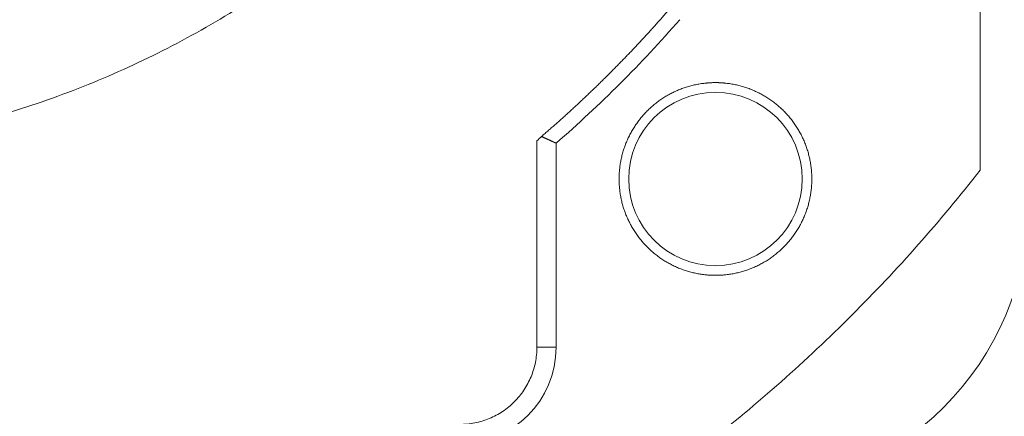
# Model space of a CAD drawing. Header units: millimetres. Extents: x 51337 to 61814, y -21781 to -12277.
# Tile 231 of 256: x 59270 to 59322, y -20778 to -20757. Entities that reach past the tile are written whole.
import ezdxf

# ---------------------------------------------------------------- set-up
doc = ezdxf.new("R2010")
doc.units = ezdxf.units.MM
doc.header["$LTSCALE"] = 0.3175
doc.layers.add('1轮廓实线层', color=7, linetype='Continuous', lineweight=18)

msp = doc.modelspace()

# ---------------------------------------------------------------- linework, layer by layer
at = {"layer": '1轮廓实线层'}
for p, q in [((59320.29339, -20764.78265), (59320.29339, -20751.97666)), ((59298.29339, -20763.38565), (59298.29339, -20773.97664)), ((59298.29339, -20773.97664), (59298.29339, -20763.38565)), ((59297.29339, -20773.97664), (59298.29339, -20773.97664))]:
    msp.add_line(p, q, dxfattribs=at)
msp.add_circle((59306.55863, -20765.24188), 4.5, dxfattribs=at)
for centre, radius, start, end in [((59255.29339, -20713.97664), 117.32051, 300.7584308, 103.5504853), ((59255.29339, -20713.97664), 65.5, 311.0326163, 318.9673837), ((59307.79339, -20766.47664), 15, 270, 0), ((59293.29339, -20773.97664), 5, 270, 0), ((59293.29339, -20773.97664), 5, 270, 0)]:
    msp.add_arc(centre, radius, start, end, dxfattribs=at)
for points, knots in [([(59255.29339, -20663.97664), (59256.8034, -20663.97664), (59258.31341, -20664.04509), (59261.32105, -20664.31834), (59262.81868, -20664.52313), (59265.78926, -20665.06737), (59267.26222, -20665.40682), (59270.17137, -20666.21761), (59271.60758, -20666.68893), (59274.43144, -20667.7596), (59275.81911, -20668.35894), (59278.53453, -20669.68071), (59279.86228, -20670.40314), (59282.44697, -20671.96518), (59283.7039, -20672.80478), (59286.13667, -20674.59426), (59287.31248, -20675.54414), (59289.57336, -20677.54639), (59290.65841, -20678.59876), (59292.72886, -20680.79735), (59293.71425, -20681.94358), (59295.57728, -20684.32048), (59296.45492, -20685.55116), (59298.09526, -20688.08688), (59298.85795, -20689.39192), (59300.26213, -20692.06565), (59300.90362, -20693.43434), (59302.06014, -20696.22415), (59302.57516, -20697.64527), (59303.47452, -20700.52827), (59303.85885, -20701.99016), (59304.49367, -20704.94271), (59304.74416, -20706.43337), (59305.10924, -20709.43125), (59305.22383, -20710.93847), (59305.31618, -20713.95708), (59305.29393, -20715.46848), (59305.11278, -20718.48307), (59304.95388, -20719.98626), (59304.50072, -20722.9721), (59304.20647, -20724.45474), (59303.48502, -20727.38733), (59303.05783, -20728.83727), (59302.07401, -20731.69256), (59301.51738, -20733.0979), (59300.27925, -20735.85247), (59299.59776, -20737.20168), (59298.11549, -20739.83293), (59297.31472, -20741.11495), (59295.60046, -20743.60129), (59294.68698, -20744.80561), (59292.75479, -20747.12665), (59291.7361, -20748.24337), (59289.60184, -20750.38008), (59288.48628, -20751.40006), (59286.16745, -20753.3349), (59284.96418, -20754.24976), (59282.47981, -20755.96686), (59281.1987, -20756.7691), (59278.56916, -20758.25438), (59277.22072, -20758.93742), (59274.46758, -20760.1787), (59273.06287, -20760.73694), (59270.20872, -20761.72403), (59268.75927, -20762.15288), (59267.29339, -20762.51529)], [0, 0, 0, 0, 0.03125, 0.03125, 0.0625, 0.0625, 0.09375, 0.09375, 0.125, 0.125, 0.15625, 0.15625, 0.1875, 0.1875, 0.21875, 0.21875, 0.25, 0.25, 0.28125, 0.28125, 0.3125, 0.3125, 0.34375, 0.34375, 0.375, 0.375, 0.40625, 0.40625, 0.4375, 0.4375, 0.46875, 0.46875, 0.5, 0.5, 0.53125, 0.53125, 0.5625, 0.5625, 0.59375, 0.59375, 0.625, 0.625, 0.65625, 0.65625, 0.6875, 0.6875, 0.71875, 0.71875, 0.75, 0.75, 0.78125, 0.78125, 0.8125, 0.8125, 0.84375, 0.84375, 0.875, 0.875, 0.90625, 0.90625, 0.9375, 0.9375, 0.96875, 0.96875, 1, 1, 1, 1]), ([(59304.35396, -20756.21909), (59304.32458, -20756.2532), (59304.26587, -20756.32138), (59304.17758, -20756.42335), (59304.08919, -20756.52503), (59304.0007, -20756.6264), (59303.91211, -20756.72746), (59303.82342, -20756.8282), (59303.73462, -20756.92864), (59303.64573, -20757.02876), (59303.55674, -20757.12858), (59303.46765, -20757.22809), (59303.37847, -20757.32729), (59303.2892, -20757.42617), (59303.19983, -20757.52475), (59303.11038, -20757.62302), (59303.02083, -20757.72098), (59302.9312, -20757.81863), (59302.84148, -20757.91597), (59302.75167, -20758.013), (59302.66178, -20758.10972), (59302.57181, -20758.20613), (59302.48176, -20758.30223), (59302.39163, -20758.39803), (59302.30142, -20758.49351), (59302.21113, -20758.58869), (59302.12077, -20758.68355), (59302.03033, -20758.77811), (59301.93982, -20758.87236), (59301.84924, -20758.9663), (59301.75859, -20759.05994), (59301.66787, -20759.15326), (59301.57708, -20759.24628), (59301.48622, -20759.33899), (59301.3953, -20759.43139), (59301.30431, -20759.52348), (59301.21327, -20759.61527), (59301.12216, -20759.70675), (59301.03099, -20759.79792), (59300.93976, -20759.88879), (59300.84848, -20759.97935), (59300.75714, -20760.0696), (59300.66574, -20760.15955), (59300.57429, -20760.24919), (59300.48279, -20760.33852), (59300.39124, -20760.42755), (59300.29964, -20760.51628), (59300.20799, -20760.6047), (59300.11629, -20760.69281), (59300.02454, -20760.78062), (59299.93275, -20760.86813), (59299.84092, -20760.95533), (59299.74905, -20761.04223), (59299.65713, -20761.12882), (59299.56518, -20761.21511), (59299.47318, -20761.3011), (59299.38115, -20761.38678), (59299.28909, -20761.47217), (59299.19699, -20761.55725), (59299.10485, -20761.64203), (59299.01268, -20761.7265), (59298.92048, -20761.81068), (59298.82826, -20761.89455), (59298.736, -20761.97813), (59298.64371, -20762.0614), (59298.5514, -20762.14438), (59298.45907, -20762.22705), (59298.36671, -20762.30942), (59298.27432, -20762.3915), (59298.18192, -20762.47328), (59298.08949, -20762.55476), (59297.99705, -20762.63594), (59297.90459, -20762.71682), (59297.81211, -20762.79741), (59297.71961, -20762.87769), (59297.62711, -20762.9577), (59297.56536, -20763.01084), (59297.53451, -20763.03739)], [0, 0, 0, 0, 0.0139914, 0.02796576, 0.04192305, 0.05586323, 0.06978627, 0.08369213, 0.09758079, 0.1114522, 0.12530633, 0.13914315, 0.15296264, 0.16676474, 0.18054944, 0.1943167, 0.20806648, 0.22179876, 0.23551351, 0.24921069, 0.26289027, 0.27655222, 0.29019651, 0.30382312, 0.317432, 0.33102313, 0.34459648, 0.35815202, 0.37168973, 0.38520956, 0.3987115, 0.41219551, 0.42566157, 0.43910964, 0.45253971, 0.46595173, 0.47934569, 0.49272156, 0.50607931, 0.51941891, 0.53274033, 0.54604356, 0.55932855, 0.5725953, 0.58584377, 0.59907393, 0.61228576, 0.62547924, 0.63865433, 0.65181103, 0.66494929, 0.6780691, 0.69117043, 0.70425326, 0.71731757, 0.73036333, 0.74339051, 0.7563991, 0.76938907, 0.7823604, 0.79531307, 0.80824705, 0.82116232, 0.83405886, 0.84693666, 0.85979568, 0.8726359, 0.88545732, 0.89825989, 0.91104361, 0.92380846, 0.93655441, 0.94928144, 0.96198953, 0.97467867, 0.98734883, 1, 1, 1, 1]), ([(59298.29339, -20763.38565), (59298.29333, -20763.38562), (59298.29324, -20763.38558), (59298.29294, -20763.38544), (59298.29234, -20763.38516), (59298.2915, -20763.38476), (59298.29041, -20763.38425), (59298.28908, -20763.38363), (59298.2875, -20763.3829), (59298.28567, -20763.38205), (59298.2836, -20763.38109), (59298.28127, -20763.38001), (59298.2787, -20763.37883), (59298.27588, -20763.37753), (59298.27281, -20763.37611), (59298.26948, -20763.37458), (59298.26591, -20763.37295), (59298.26208, -20763.37119), (59298.258, -20763.36933), (59298.25367, -20763.36735), (59298.24908, -20763.36526), (59298.24424, -20763.36305), (59298.23915, -20763.36073), (59298.23381, -20763.3583), (59298.22821, -20763.35576), (59298.22236, -20763.3531), (59298.21626, -20763.35033), (59298.2099, -20763.34744), (59298.2033, -20763.34445), (59298.19644, -20763.34134), (59298.18933, -20763.33812), (59298.18197, -20763.33478), (59298.17437, -20763.33133), (59298.16651, -20763.32777), (59298.1584, -20763.32409), (59298.15005, -20763.3203), (59298.14146, -20763.3164), (59298.13262, -20763.31239), (59298.12353, -20763.30826), (59298.11421, -20763.30402), (59298.10464, -20763.29967), (59298.09407, -20763.29486), (59298.08236, -20763.2895), (59298.06933, -20763.28348), (59298.05565, -20763.27714), (59298.04131, -20763.27046), (59298.02628, -20763.26345), (59298.01055, -20763.2561), (59297.99411, -20763.24842), (59297.97694, -20763.24041), (59297.95903, -20763.23206), (59297.94035, -20763.22338), (59297.92091, -20763.21437), (59297.90069, -20763.20502), (59297.87968, -20763.19534), (59297.85788, -20763.18532), (59297.83527, -20763.17497), (59297.81185, -20763.16429), (59297.78762, -20763.15327), (59297.76258, -20763.14192), (59297.73673, -20763.13024), (59297.71007, -20763.11822), (59297.6826, -20763.10587), (59297.65434, -20763.09319), (59297.62529, -20763.08017), (59297.59547, -20763.06682), (59297.5649, -20763.05314), (59297.54415, -20763.04385), (59297.5337, -20763.03917)], [0, 0, 0, 0, 0.00870115, 0.01994089, 0.0312023, 0.04248595, 0.05379243, 0.06512234, 0.07647625, 0.08785473, 0.09925836, 0.11068771, 0.12214334, 0.13362582, 0.1451357, 0.15667354, 0.16823988, 0.17983527, 0.19146026, 0.20311537, 0.21480115, 0.22651812, 0.2382668, 0.25004772, 0.26186139, 0.27370833, 0.28558903, 0.29750402, 0.30945377, 0.3214388, 0.33345958, 0.34551661, 0.35761036, 0.36974132, 0.38190995, 0.39411673, 0.40636211, 0.41864656, 0.43097054, 0.44333449, 0.45573886, 0.46818409, 0.4835646, 0.49934433, 0.51552448, 0.53210615, 0.54909035, 0.56647805, 0.58427012, 0.60246739, 0.62107064, 0.6400806, 0.65949793, 0.67932328, 0.69955724, 0.72020038, 0.74125322, 0.76271627, 0.78458999, 0.80687483, 0.82957122, 0.85267954, 0.87620018, 0.90013349, 0.92447981, 0.94923947, 0.97441277, 1, 1, 1, 1]), ([(59314.02423, -20794.44216), (59315.1309, -20793.74636), (59316.20849, -20793.01172), (59318.4243, -20791.39242), (59319.55675, -20790.50021), (59321.76806, -20788.64748), (59322.84709, -20787.68718), (59324.95955, -20785.70977), (59325.99446, -20784.69144), (59328.0136, -20782.60589), (59328.99497, -20781.54157), (59330.89284, -20779.36459), (59331.80909, -20778.25177), (59333.562, -20775.96881), (59334.39854, -20774.79857), (59335.58303, -20772.9942), (59335.96617, -20772.38459), (59336.70751, -20771.14836), (59337.06611, -20770.52079), (59338.02529, -20768.7555), (59338.58859, -20767.61237), (59339.09655, -20766.47437)], [0, 0, 0, 0, 0.10251236, 0.10251236, 0.21599724, 0.21599724, 0.32948212, 0.32948212, 0.44296699, 0.44296699, 0.55645187, 0.55645187, 0.66993675, 0.66993675, 0.78342163, 0.78342163, 0.84016407, 0.84016407, 0.89690651, 0.89690651, 1, 1, 1, 1]), ([(59314.96064, -20788.20083), (59315.48675, -20787.92016), (59316.0048, -20787.62719), (59317.02489, -20787.01666), (59317.52693, -20786.69911), (59318.51487, -20786.03919), (59319.00078, -20785.69683), (59319.95618, -20784.98679), (59320.42568, -20784.61913), (59321.34787, -20783.85785), (59321.80056, -20783.46423), (59322.35561, -20782.95551), (59322.46609, -20782.85291), (59322.68549, -20782.64649), (59323.01242, -20782.33486), (59323.33281, -20782.01725), (59323.96494, -20781.37407), (59324.3748, -20780.93469), (59325.17152, -20780.03483), (59325.55838, -20779.57435), (59326.02762, -20778.98561), (59326.12081, -20778.86713), (59326.30545, -20778.62924), (59326.57977, -20778.27107), (59326.84623, -20777.90896), (59327.36889, -20777.17958), (59327.70363, -20776.68646), (59328.34663, -20775.68688), (59328.65488, -20775.18042), (59329.24548, -20774.15442), (59329.52782, -20773.63488), (59330.06686, -20772.58277), (59330.32355, -20772.05022), (59330.81115, -20770.97197), (59331.04206, -20770.42628), (59331.47761, -20769.32145), (59331.68225, -20768.76232), (59332.06439, -20767.6301), (59332.24189, -20767.05703), (59332.40522, -20766.47664)], [0, 0, 0, 0, 0.0625, 0.0625, 0.125, 0.125, 0.1875, 0.1875, 0.25, 0.25, 0.3125, 0.3125, 0.328125, 0.328125, 0.34375, 0.375, 0.375, 0.4375, 0.4375, 0.5, 0.5, 0.515625, 0.515625, 0.53125, 0.5625, 0.5625, 0.625, 0.625, 0.6875, 0.6875, 0.75, 0.75, 0.8125, 0.8125, 0.875, 0.875, 0.9375, 0.9375, 1, 1, 1, 1]), ([(59340.48642, -20772.41985), (59340.02917, -20773.06969), (59339.56055, -20773.70938), (59338.60191, -20774.96974), (59338.11189, -20775.59039), (59337.11223, -20776.81431), (59336.6026, -20777.41757), (59335.56614, -20778.60896), (59335.03932, -20779.19708), (59333.97163, -20780.36112), (59333.43077, -20780.93705), (59332.33885, -20782.0803), (59331.7878, -20782.64764), (59330.95661, -20783.49508), (59330.67873, -20783.777), (59330.12208, -20784.33987), (59329.84334, -20784.62078), (59329.28537, -20785.18191), (59329.00614, -20785.46214), (59328.44742, -20786.02213), (59327.88845, -20786.58166), (59327.3291, -20787.14044), (59326.76949, -20787.69876), (59326.48955, -20787.97769), (59325.64901, -20788.81345), (59325.08772, -20789.36929), (59323.96021, -20790.47512), (59323.39396, -20791.02507), (59322.25264, -20792.11511), (59321.67756, -20792.65516), (59320.51491, -20793.72158), (59319.92735, -20794.24793), (59318.73673, -20795.28379), (59318.13368, -20795.7933), (59316.90978, -20796.79303), (59316.28893, -20797.28327), (59315.02772, -20798.24263), (59314.38736, -20798.71177), (59313.73659, -20799.16967)], [0, 0, 0, 0, 0.0625, 0.0625, 0.125, 0.125, 0.1875, 0.1875, 0.25, 0.25, 0.3125, 0.3125, 0.375, 0.375, 0.40625, 0.40625, 0.4375, 0.4375, 0.46875, 0.46875, 0.5, 0.53125, 0.53125, 0.5625, 0.5625, 0.625, 0.625, 0.6875, 0.6875, 0.75, 0.75, 0.8125, 0.8125, 0.875, 0.875, 0.9375, 0.9375, 1, 1, 1, 1]), ([(59297.29339, -20773.97664), (59297.29339, -20774.23844), (59297.2676, -20774.50023), (59297.16545, -20775.01377), (59297.08909, -20775.2655), (59296.88872, -20775.74925), (59296.76471, -20775.98124), (59296.47382, -20776.4166), (59296.30693, -20776.61995), (59295.93669, -20776.99019), (59295.73334, -20777.15707), (59295.29799, -20777.44797), (59295.06599, -20777.57197), (59294.58225, -20777.77235), (59294.33052, -20777.84871), (59293.81698, -20777.95086), (59293.55518, -20777.97664), (59293.29339, -20777.97664)], [0, 0, 0, 0, 0.125, 0.125, 0.25, 0.25, 0.375, 0.375, 0.5, 0.5, 0.625, 0.625, 0.75, 0.75, 0.875, 0.875, 1, 1, 1, 1])]:
    msp.add_open_spline(points, degree=3, knots=knots, dxfattribs=at)
for points, degree in [([(59301.55863, -20765.24188), (59301.55863, -20764.75128), (59301.75122, -20763.7825), (59302.12682, -20762.87544), (59302.67565, -20762.05387), (59303.36977, -20761.35959), (59304.19122, -20760.81059), (59305.0982, -20760.43479), (59306.06748, -20760.24188), (59306.55863, -20760.24188)], 2), ([(59306.55863, -20760.24188), (59307.04923, -20760.24188), (59308.01801, -20760.43448), (59308.92507, -20760.81008), (59309.74664, -20761.3589), (59310.44092, -20762.05303), (59310.98992, -20762.87448), (59311.36572, -20763.78145), (59311.55863, -20764.75074), (59311.55863, -20765.24188)], 2), ([(59297.5337, -20763.03917), (59297.45517, -20763.11181), (59297.37428, -20763.18445), (59297.29339, -20763.25709)], 3), ([(59297.29339, -20763.25709), (59297.29339, -20766.83027), (59297.29339, -20770.40346), (59297.29339, -20773.97664)], 3), ([(59320.29339, -20764.78265), (59319.26068, -20766.10387), (59317.11468, -20768.68331), (59313.66586, -20772.34912), (59310.00005, -20775.79793), (59307.42061, -20777.94394), (59306.09939, -20778.97664)], 3), ([(59306.55863, -20770.24188), (59306.06802, -20770.24188), (59305.09924, -20770.04929), (59304.19218, -20769.67369), (59303.37061, -20769.12486), (59302.67634, -20768.43074), (59302.12734, -20767.60929), (59301.75154, -20766.70231), (59301.55863, -20765.73303), (59301.55863, -20765.24188)], 2), ([(59311.55863, -20765.24188), (59311.55863, -20765.73249), (59311.36603, -20766.70127), (59310.99043, -20767.60833), (59310.44161, -20768.4299), (59309.74748, -20769.12417), (59308.92603, -20769.67318), (59308.01906, -20770.04897), (59307.04977, -20770.24188), (59306.55863, -20770.24188)], 2)]:
    msp.add_open_spline(points, degree=degree, dxfattribs=at)

doc.saveas('drawing.dxf')
